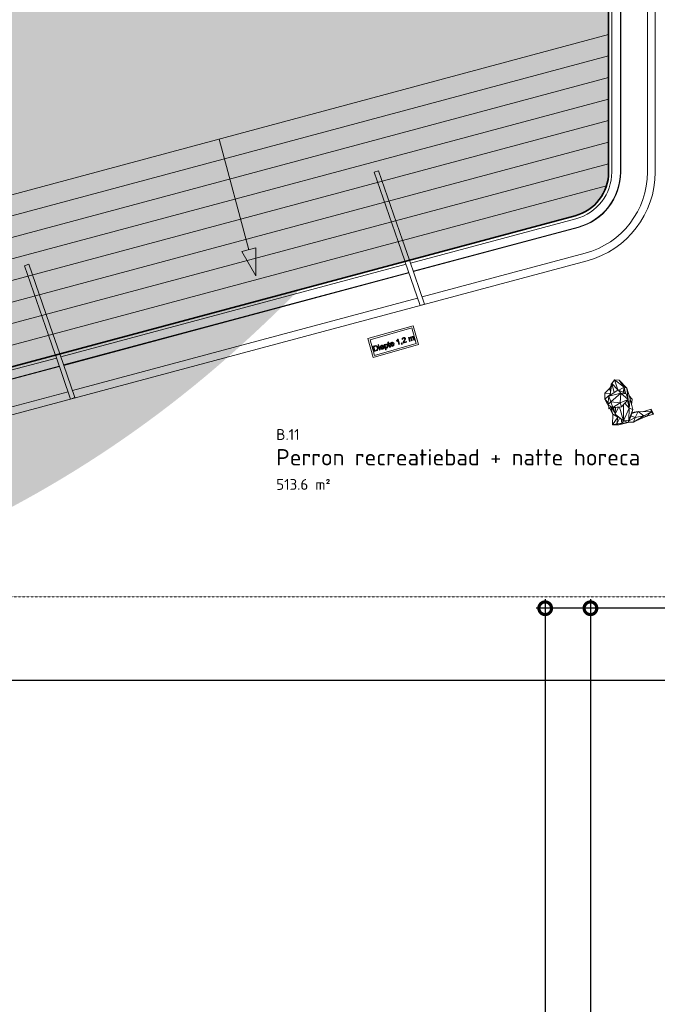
# Model space of a CAD drawing. Header units: millimetres. Extents: x 2016 to 102618, y -16590 to 68005.
# Tile 55 of 256: x 31507 to 38553, y 27797 to 38681. Entities that reach past the tile are written whole.
import ezdxf

# ---------------------------------------------------------------- set-up
doc = ezdxf.new("R2010")
doc.units = ezdxf.units.MM
doc.linetypes.add('dash 2_2', pattern=[4, 2, -2])
for name, color, linetype, lineweight in [('A-ANNO-DIMS', 211, 'Continuous', 9), ('A-AREA-IDEN', 2, 'Continuous', 9), ('A-DETL', 90, 'Continuous', 18), ('A-DETL-MBND', 5, 'Continuous', 13), ('A-FLOR', 192, 'Continuous', 13), ('A-FLOR-HRAL', 11, 'Continuous', 13), ('A-GENM', 13, 'Continuous', 13), ('A-WALL', 113, 'Continuous', 13), ('L-PLNT', 71, 'Continuous', 13), ('Q-SPCQ', 91, 'Continuous', 13), ('S-STRS', 31, 'Continuous', 13)]:
    doc.layers.add(name, color=color, linetype=linetype, lineweight=lineweight)
doc.layers.add('Water', color=131, linetype='Continuous')
doc.styles.add('ISOCPEUR_2', font='isocpeur.ttf', dxfattribs={"height": 180})
doc.styles.add('ISOCPEUR_4', font='isocpeur.ttf', dxfattribs={"height": 120})
doc.dimstyles.new('00_VCS_maatvoering_1_8', dxfattribs={"dimscale": 304.8, "dimtxt": 179.276612, "dimasz": 0.918635, "dimexe": 0.328084, "dimexo": 0.0625, "dimgap": 0.164042, "dimtad": 1, "dimdec": 0, "dimzin": 0, "dimdsep": 46, "dimtxsty": 'ISOCPEUR_2', "dimblk1": 'DOTSMALL', "dimblk2": 'DOTSMALL', "dimsah": 1, "dimcen": 0.09, "dimdle": 0.328084, "dimadec": 0, "dimazin": 0, "dimtfac": 1, "dimtdec": 4, "dimtix": 1, "dimtmove": 0, "dimatfit": 3, "dimfxl": 0.328084, "dimfxlon": 1, "dimtvp": 1, "dimtolj": 1, "dimtzin": 0, "dimarcsym": 2})

# ---------------------------------------------------------------- blocks, each defined once
blk = doc.blocks.new('Walls 3 - Walls 1-2041597-00 Begane grond')
at = {"layer": 'A-DETL-MBND'}
for p, q in [((36844, 42238), (36911, 42305)), ((36844, 42238), (37893, 41188)), ((36911, 42305), (36913, 42307)), ((37960, 41255), (36911, 42305)), ((38050, 40810), (38050, 36997)), ((38145, 36997), (38145, 40810)), ((37653, 36480), (35824, 35990)), ((35855, 35900), (37678, 36388)), ((35776, 35977), (31961, 34954)), ((31991, 34865), (35807, 35887)), ((31912, 34941), (29983, 34425)), ((30014, 34335), (31943, 34852))]:
    blk.add_line(p, q, dxfattribs=at)
for centre, radius, start, end in [((37515, 40810), 630, 360, 45), ((37515, 40810), 535, 0, 45), ((37515, 36997), 535, 285, 0), ((37515, 36997), 630, 285, 0)]:
    blk.add_arc(centre, radius, start, end, dxfattribs=at)
blk = doc.blocks.new('goot_rooster3 - goot_rooster-4104553-00 Begane grond')
at = {"layer": 'A-GENM'}
for p, q in [((37122, 42516), (38172, 41467)), ((37963, 41257), (36904, 42316)), ((37964, 41258), (36905, 42317)), ((38148, 36997), (38148, 40810)), ((38149, 36997), (38149, 40810)), ((38444, 40810), (38444, 36997)), ((35856, 35897), (37679, 36385)), ((35857, 35896), (37679, 36384)), ((37755, 36099), (35953, 35616)), ((31993, 34861), (35808, 35884)), ((31993, 34860), (35808, 35883)), ((35904, 35603), (32089, 34581)), ((30015, 34332), (31944, 34848)), ((30016, 34330), (31945, 34847)), ((32041, 34568), (30112, 34051))]:
    blk.add_line(p, q, dxfattribs=at)
for centre, radius, start, end in [((37515, 40810), 929, 0, 45), ((37515, 40810), 633, 360, 45), ((37515, 40810), 634, 360, 45), ((37515, 36997), 633, 285, 0), ((37515, 36997), 634, 285, 0), ((37515, 36997), 929, 285, 0)]:
    blk.add_arc(centre, radius, start, end, dxfattribs=at)
blk = doc.blocks.new('71_VCS_SE_borden_diepte 1_2 - 71_VCS_SE_borden_diepte 1_2-4241327-00 Begane grond')
at = {"layer": 'Q-SPCQ'}
for p, q in [((520, 520), (0, 520)), ((0, 520), (0, 303)), ((500, 500), (20, 500)), ((20, 500), (20, 320)), ((500, 320), (500, 500)), ((520, 303), (520, 520)), ((51, 423), (31, 423)), ((31, 423), (31, 363)), ((31, 363), (52, 363)), ((38, 371), (38, 416)), ((38, 416), (51, 416)), ((51, 371), (38, 371)), ((62, 423), (51, 423)), ((51, 416), (62, 415)), ((61, 372), (51, 371)), ((52, 363), (62, 364)), ((67, 375), (61, 372)), ((71, 418), (62, 423)), ((62, 415), (70, 408)), ((62, 364), (69, 367)), ((71, 382), (67, 375)), ((69, 367), (75, 373)), ((70, 408), (73, 394)), ((78, 408), (71, 418)), ((73, 394), (71, 382)), ((75, 373), (79, 381)), ((81, 394), (78, 408)), ((79, 381), (81, 394)), ((97, 423), (90, 423)), ((90, 423), (90, 416)), ((90, 416), (97, 416)), ((97, 407), (90, 407)), ((90, 407), (90, 363)), ((90, 363), (97, 363)), ((97, 416), (97, 423)), ((97, 363), (97, 407)), ((107, 395), (106, 385)), ((106, 385), (107, 375)), ((112, 402), (107, 395)), ((107, 375), (112, 368)), ((119, 407), (112, 402)), ((112, 368), (119, 364)), ((113, 390), (118, 398)), ((140, 390), (113, 390)), ((118, 373), (113, 383)), ((113, 383), (147, 383)), ((118, 398), (127, 401)), ((128, 370), (118, 373)), ((127, 408), (119, 407)), ((119, 364), (127, 362)), ((135, 407), (127, 408)), ((127, 401), (137, 397)), ((127, 362), (140, 366)), ((135, 371), (128, 370)), ((142, 402), (135, 407)), ((140, 376), (135, 371)), ((137, 397), (140, 390)), ((147, 375), (140, 376)), ((140, 366), (147, 375)), ((146, 395), (142, 402)), ((147, 385), (146, 395)), ((147, 383), (147, 385)), ((162, 407), (155, 407)), ((155, 407), (155, 346)), ((155, 346), (162, 346)), ((162, 400), (162, 407)), ((168, 406), (162, 400)), ((162, 385), (166, 397)), ((166, 373), (162, 385)), ((162, 346), (162, 369)), ((162, 369), (167, 364)), ((166, 397), (174, 401)), ((174, 370), (166, 373)), ((167, 364), (174, 362)), ((175, 408), (168, 406)), ((174, 401), (182, 397)), ((182, 374), (174, 370)), ((174, 362), (183, 365)), ((184, 405), (175, 408)), ((182, 397), (185, 386)), ((185, 386), (182, 374)), ((183, 365), (190, 373)), ((190, 397), (184, 405)), ((193, 386), (190, 397)), ((190, 373), (193, 386)), ((202, 407), (196, 407)), ((196, 407), (196, 400)), ((196, 400), (202, 400)), ((210, 423), (202, 418)), ((202, 418), (202, 407)), ((202, 400), (202, 375)), ((202, 375), (203, 367)), ((203, 367), (206, 363)), ((206, 363), (212, 362)), ((210, 407), (210, 423)), ((217, 407), (210, 407)), ((210, 376), (210, 400)), ((210, 400), (217, 400)), ((210, 372), (210, 376)), ((211, 370), (210, 372)), ((214, 370), (211, 370)), ((212, 362), (218, 363)), ((217, 369), (214, 370)), ((217, 400), (217, 407)), ((218, 363), (217, 369)), ((223, 395), (222, 385)), ((222, 385), (223, 375)), ((228, 402), (223, 395)), ((223, 375), (228, 368)), ((234, 407), (228, 402)), ((228, 368), (234, 364)), ((229, 390), (233, 398)), ((256, 390), (229, 390)), ((234, 373), (229, 383)), ((229, 383), (263, 383)), ((233, 398), (243, 401)), ((243, 408), (234, 407)), ((243, 370), (234, 373)), ((234, 364), (243, 362)), ((251, 407), (243, 408)), ((243, 401), (253, 397)), ((251, 371), (243, 370)), ((243, 362), (256, 366)), ((258, 402), (251, 407)), ((256, 376), (251, 371)), ((253, 397), (256, 390)), ((263, 375), (256, 376)), ((256, 366), (263, 375)), ((262, 395), (258, 402)), ((263, 385), (262, 395)), ((263, 383), (263, 385)), ((309, 415), (298, 408)), ((298, 408), (298, 401)), ((298, 401), (306, 405)), ((306, 405), (313, 410)), ((316, 423), (309, 415)), ((313, 410), (313, 363)), ((313, 363), (321, 363)), ((321, 423), (316, 423)), ((321, 363), (321, 423)), ((350, 371), (342, 371)), ((342, 371), (342, 363)), ((342, 363), (346, 363)), ((345, 357), (342, 354)), ((342, 354), (344, 351)), ((344, 351), (349, 355)), ((346, 363), (345, 357)), ((349, 355), (350, 363)), ((350, 363), (350, 371)), ((362, 368), (361, 363)), ((361, 363), (401, 363)), ((368, 419), (362, 406)), ((362, 406), (370, 406)), ((367, 376), (362, 368)), ((376, 385), (367, 376)), ((381, 423), (368, 419)), ((370, 406), (373, 413)), ((371, 371), (375, 375)), ((401, 371), (371, 371)), ((373, 413), (381, 416)), ((375, 375), (383, 382)), ((389, 398), (376, 385)), ((395, 419), (381, 423)), ((381, 416), (389, 413)), ((383, 382), (394, 392)), ((389, 413), (392, 406)), ((392, 406), (389, 398)), ((394, 392), (398, 400)), ((400, 407), (395, 419)), ((398, 400), (400, 407)), ((401, 363), (401, 371)), ((441, 407), (434, 407)), ((434, 407), (434, 363)), ((434, 363), (441, 363)), ((441, 400), (441, 407)), ((446, 406), (441, 400)), ((441, 386), (442, 394)), ((441, 363), (441, 386)), ((442, 394), (446, 399)), ((454, 408), (446, 406)), ((446, 399), (452, 401)), ((452, 401), (457, 398)), ((461, 406), (454, 408)), ((457, 398), (459, 391)), ((459, 391), (459, 363)), ((459, 363), (467, 363)), ((465, 400), (461, 406)), ((471, 406), (465, 400)), ((467, 388), (470, 398)), ((467, 363), (467, 388)), ((470, 398), (477, 401)), ((479, 408), (471, 406)), ((477, 401), (481, 400)), ((489, 405), (479, 408)), ((481, 400), (484, 397)), ((484, 397), (485, 390)), ((485, 390), (485, 363)), ((485, 363), (492, 363)), ((492, 394), (489, 405)), ((492, 363), (492, 394)), ((0, 303), (520, 303)), ((20, 320), (500, 320))]:
    blk.add_line(p, q, dxfattribs=at)
blk = doc.blocks.new('Railing - Railing-4379827-00 Begane grond')
at = {"layer": 'A-FLOR-HRAL'}
for p, q in [((31561, 35961), (31608, 35977)), ((31561, 35961), (31826, 35193)), ((31608, 35977), (31873, 35209)), ((31826, 35193), (31898, 34981)), ((31873, 35209), (31946, 34997)), ((31898, 34981), (31901, 34975)), ((31901, 34975), (32069, 34486)), ((31946, 34997), (31949, 34988)), ((31949, 34988), (32116, 34503)), ((32116, 34503), (32069, 34486))]:
    blk.add_line(p, q, dxfattribs=at)
blk = doc.blocks.new('Railing - Railing-4379832-00 Begane grond')
at = {"layer": 'A-FLOR-HRAL'}
for p, q in [((35425, 36996), (35472, 37012)), ((35472, 37012), (35737, 36244)), ((35425, 36996), (35689, 36228)), ((35737, 36244), (35809, 36033)), ((35689, 36228), (35762, 36016)), ((35809, 36033), (35813, 36023)), ((35762, 36016), (35764, 36010)), ((35764, 36010), (35932, 35522)), ((35813, 36023), (35980, 35538)), ((35980, 35538), (35932, 35522))]:
    blk.add_line(p, q, dxfattribs=at)
blk = doc.blocks.new('Enscape AssetDefinition - Darren Standing - Enscape AssetDefinition - Darren Standing-4811590-00 Begane grond')
at = {"layer": 'L-PLNT'}
for p, q in [((80, 385), (23, 361)), ((23, 361), (50, 264)), ((53, 359), (23, 361)), ((53, 359), (49, 216)), ((80, 385), (53, 359)), ((95, 277), (53, 359)), ((99, 312), (53, 359)), ((99, 312), (80, 385)), ((95, 277), (49, 216)), ((99, 312), (95, 277)), ((113, 182), (95, 277)), ((166, 162), (95, 277)), ((138, 215), (95, 277)), ((99, 312), (138, 215)), ((-212, 95), (-94, 128)), ((-212, 95), (7, 118)), ((-91, 150), (-129, 118)), ((-91, 150), (-117, 121)), ((-94, 128), (25, 157)), ((-94, 128), (7, 118)), ((-91, 150), (-27, 144)), ((-91, 150), (-28, 144)), ((-79, 98), (7, 118)), ((-46, 68), (7, 118)), ((-32, 144), (-21, 146)), ((7, 118), (25, 157)), ((7, 118), (141, 112)), ((7, 118), (148, 50)), ((25, 157), (100, 135)), ((25, 157), (141, 112)), ((49, 216), (58, 148)), ((69, 144), (49, 216)), ((113, 182), (49, 216)), ((94, 137), (113, 182)), ((100, 135), (167, 101)), ((100, 135), (141, 112)), ((154, 107), (113, 182)), ((166, 162), (113, 182)), ((166, 162), (138, 215)), ((141, 112), (148, 50)), ((167, 101), (141, 112)), ((166, 162), (162, 103)), ((167, 101), (166, 162)), ((-308, -35), (-304, 12)), ((-307, -40), (-226, 64)), ((-307, -40), (-304, 13)), ((-304, 13), (-212, 95)), ((-304, 13), (-226, 64)), ((-212, 95), (-226, 64)), ((-226, 64), (-156, 80)), ((-226, 64), (-166, 61)), ((-226, 64), (-170, 53)), ((-193, 6), (-226, 64)), ((-152, 88), (-197, -3)), ((-197, -3), (-158, 26)), ((-158, 26), (-89, 107)), ((-152, 88), (-158, 26)), ((-158, 26), (-52, 17)), ((-158, 26), (-66, -86)), ((-158, 26), (-129, -104)), ((-89, 107), (-152, 88)), ((-89, 107), (-7, 32)), ((-89, 107), (-52, 17)), ((-52, 17), (-66, -86)), ((-7, 32), (-52, 17)), ((-52, 17), (-1, -64)), ((-30, 54), (148, 50)), ((-7, 32), (-1, -41)), ((-1, -64), (-7, 32)), ((148, 50), (-5, 11)), ((71, -41), (148, 50)), ((179, -24), (115, 11)), ((174, 34), (128, 26)), ((167, 101), (148, 50)), ((174, 34), (148, 50)), ((191, -2), (167, 101)), ((167, 101), (174, 34)), ((179, -24), (174, 34)), ((191, -2), (174, 34)), ((-308, -35), (-307, -40)), ((-196, -4), (-307, -40)), ((-286, -57), (-307, -40)), ((-267, -71), (-307, -40)), ((-286, -57), (-267, -71)), ((-195, -7), (-267, -71)), ((-168, -46), (-267, -71)), ((-259, -76), (-267, -71)), ((-141, -90), (-267, -71)), ((-141, -90), (-259, -76)), ((-211, -98), (-250, -77)), ((-211, -98), (-210, -82)), ((-179, -85), (-211, -98)), ((-211, -98), (-163, -150)), ((-197, -3), (-129, -104)), ((-163, -150), (-158, -88)), ((-97, -149), (-146, -89)), ((-141, -90), (-140, -88)), ((-141, -90), (-139, -89)), ((-129, -104), (-66, -86)), ((-129, -104), (-34, -117)), ((73, -66), (-97, -149)), ((-66, -86), (-1, -64)), ((-66, -86), (-34, -117)), ((-1, -64), (-34, -117)), ((73, -66), (-19, -93)), ((51, -46), (-16, -88)), ((-14, -84), (28, -51)), ((71, -41), (-4, -2)), ((22, -53), (-3, -67)), ((71, -41), (-1, -35)), ((-1, -58), (71, -41)), ((-1, -64), (-1, -41)), ((9, -97), (11, -110)), ((10, -97), (11, -110)), ((73, -66), (105, -12)), ((188, -72), (73, -66)), ((105, -12), (85, -25)), ((105, -12), (89, -20)), ((102, -5), (105, -12)), ((188, -72), (105, -12)), ((179, -24), (105, -12)), ((191, -2), (179, -24)), ((188, -72), (179, -24)), ((191, -2), (188, -72)), ((-97, -149), (-163, -150)), ((-163, -150), (-111, -149)), ((-111, -149), (-97, -149)), ((-53, -114), (-97, -149)), ((11, -110), (-15, -109))]:
    blk.add_line(p, q, dxfattribs=at)
blk = doc.blocks.new('_DotSmall')
at = {"color": 0, "linetype": 'ByBlock', "const_width": 0.5}
blk.add_lwpolyline([(-0.0625, 0, 1), (0.0625, 0, 1)], format="xyb", close=True, dxfattribs=at)

msp = doc.modelspace()

# ---------------------------------------------------------------- hatches: boundary and pattern name
at = {"layer": 'S-STRS', "lineweight": 5}
h = msp.add_hatch(dxfattribs=at)
h.set_pattern_fill('FP_389', color=256, style=0, pattern_type=2)
h.set_pattern_definition([(180, (38014.99, 36996.54), (-2e-14, -125), []), (270, (38015, 36996.54), (250, 2e-14), [])])
h.paths.add_polyline_path([(37990.7, 36844.5), (37991.4, 36844.7), (37990.7, 36844.5)], flags=0)
at = {"layer": 'Water', "transparency": 33554509}
h = msp.add_hatch(color=256, dxfattribs=at)
h.paths.add_polyline_path([(26662.3, 34188.5), (27378.9, 35594.9), (27404.8, 35633.8), (27439, 35665.5), (27479.6, 35688.5), (27524.5, 35701.4), (27571.1, 35703.6), (29459.4, 35571.6), (29505.2, 35562.9), (29547.8, 35543.9), (29587.3, 35512.5), (29616.4, 35474.8), (29634.5, 35437.2), (29971.8, 34457.7), (37653.5, 36516.7), (37717.3, 36539.7), (37777.5, 36571), (37836.4, 36613.5), (37888.5, 36664.1), (37932.7, 36721.8), (37968.1, 36785.2), (37994, 36853.1), (38009.7, 36924.1), (38015, 36996.5), (38015, 40809.8), (38008.8, 40888), (37990.5, 40964.3), (37960.5, 41036.8), (37919.5, 41103.7), (37868.5, 41163.4), (35736.1, 43295.9), (35685.1, 43355.5), (35643.2, 43424.6), (35614.1, 43494.9), (35595.8, 43571.2), (35589.6, 43649.4), (35595.8, 43727.6), (35614.1, 43803.9), (35646.8, 43880.9), (35685.1, 43943.3), (36195.2, 44645.4), (36236.4, 44691.3), (36286.1, 44727.8), (36342.2, 44753.4), (36402.4, 44766.9), (36475.1, 44766.9), (36875, 44731.9), (36875, 49475), (36445, 49475.7), (36419.1, 49479.9), (36391.2, 49494.1), (36386.8, 49498.5), (36379.3, 49504.3), (36363.4, 49525), (36353.4, 49549.1), (36350, 49575), (36350, 49900), (36354.9, 49930.9), (36369.1, 49958.8), (36373.5, 49963.2), (36379.3, 49970.7), (36400, 49986.6), (36424.1, 49996.6), (36450, 50000), (39984.5, 50000), (39984.5, 57300), (34360, 57300), (34334.1, 57296.6), (34310, 57286.6), (34289.3, 57270.7), (34273.4, 57250), (34263.4, 57225.9), (34260, 57200), (34260, 55526.8), (34253.8, 55448.5), (34235.5, 55372.3), (34205.5, 55299.8), (34164.5, 55232.9), (34113.6, 55173.2), (33556.5, 54616.1), (33505.5, 54556.5), (33464.5, 54489.6), (33434.5, 54417.1), (33416.2, 54340.8), (33410, 54262.6), (33409.6, 46477.3), (33406.6, 46454.5), (33396, 46429.6), (33380.7, 46409.7), (33360, 46393.8), (33335.9, 46383.8), (33310, 46380.4), (32335, 46380.4), (32335, 44724.7), (32331.6, 44698.8), (32321.6, 44674.7), (32305.7, 44654), (32285, 44638.1), (32260.9, 44628.1), (32235, 44624.7), (27296.8, 44624.7), (27266.8, 44629.8), (27246.8, 44638.1), (27226.1, 44654), (27210.2, 44674.7), (27200.2, 44698.8), (27196.8, 44724.7), (27196.8, 50784.3), (27139.2, 50831), (26943.1, 50788.5), (26767.9, 50780.4), (26680.6, 50700), (25078, 50700), (25079.2, 50717.6), (24939.2, 50831), (24743.1, 50788.5), (24567.9, 50780.4), (24480.6, 50700), (24346.8, 50700), (24346.8, 50349.5), (24341.7, 50310.6), (24326.7, 50274.5), (24302.9, 50243.4), (24271.8, 50219.6), (24232.2, 50204.1), (24196.8, 50199.5), (20996.8, 50199.5), (20958, 50204.6), (20921.8, 50219.6), (20890.8, 50243.4), (20866.9, 50274.5), (20851.9, 50310.6), (20846.8, 50349.5), (20846.8, 51299.5), (13472.3, 51299.5), (13472.3, 49893), (14957.2, 49684.3), (15032.1, 49667.9), (15103.6, 49640.1), (15170.1, 49601.8), (15229.9, 49553.7), (15285.8, 49491.6), (15732, 48920.6), (15801.8, 48821.2), (15861.2, 48715.3), (15909.6, 48604), (15946.5, 48488.3), (15971.6, 48369.5), (15984.5, 48248.8), (15984.5, 48120.7), (15971.2, 47995.2), (15949.7, 47887.4), (15914, 47771.3), (15863.4, 47653.5), (15808.4, 47553), (15739.7, 47452.9), (15661.1, 47360.3), (15573.6, 47276.1), (14968.8, 46750.3), (14931.2, 46711.1), (14901.2, 46665.7), (14880, 46615.7), (14868.1, 46562.7), (14866, 46508.4), (14873.7, 46454.6), (15443.4, 44055.6), (15447, 43999.3), (15439.9, 43943.2), (15422.5, 43889.5), (15395.3, 43840.1), (15359.3, 43796.6), (15326.5, 43763.8), (15874.7, 43421.2), (15911.5, 43391.6), (15940.3, 43354.3), (15959.6, 43311.2), (15968.3, 43264.8), (16199.7, 39765.3), (16199.4, 39693.2), (16187.5, 39614), (16164.5, 39537.3), (16130.8, 39464.7), (16081.8, 39391.6), (16034.2, 39337.5), (15973.3, 39285.5), (15905.6, 39242.7), (15832.5, 39210), (14286.1, 38647.1), (14242.6, 38625), (14205.9, 38593), (14177.6, 38552.3), (14160.4, 38507.6), (14154.5, 38459.2), (14154.5, 38070.5), (14149.5, 38026), (14134.7, 37983.7), (14110.9, 37945.8), (14079.2, 37914.1), (14041.3, 37890.3), (13999, 37875.5), (13954.5, 37870.5), (13954.5, 36690.1), (13959, 36648), (13972.3, 36607.7), (13993.7, 36571.2), (14022.4, 36540), (14058.1, 36515), (14096, 36498.9), (21015.9, 34383.3), (21041.5, 34377.3), (21067.7, 34374.6), (26658.3, 34188.6)], flags=0)
h.paths.add_polyline_path([(24631.3, 42050), (21371.6, 42050), (21312.1, 42055.9), (21255, 42073.5), (21202.6, 42102.1), (21156.8, 42140.5), (21119.5, 42187.2), (21092.3, 42240.4), (21076.1, 42297.9), (20692.5, 44473.2), (20690.7, 44506.7), (20694.8, 44535.8), (20705.6, 44565.3), (20722.4, 44592), (21681.5, 45811.4), (21721.7, 45853.4), (21769.3, 45886.9), (21822.5, 45910.5), (21879.3, 45923.5), (21937.5, 45925.2), (21994.9, 45915.7), (24783.5, 45168.5), (24839.2, 45147.4), (24889.7, 45115.7), (24933, 45074.7), (24967.2, 45026), (24991.2, 44971.4), (25003.9, 44913.2), (25003.9, 44842.5), (24780.8, 42187.4), (24773.1, 42151.1), (24756.8, 42117.8), (24732.8, 42089.6), (24702.7, 42068), (24668.1, 42054.6)], flags=0)
h.paths.add_polyline_path([(24028.2, 50349.5), (24196.8, 50349.5), (24196.8, 50700), (23091.9, 50700.6), (23058, 50705.1), (23021.8, 50720.1), (22990.8, 50743.9), (22966.9, 50775), (22951.9, 50811.1), (22946.8, 50850), (22946.8, 51149.5), (20996.8, 51149.5), (20996.8, 50349.5), (23198.6, 50349.5)], flags=0)
h.paths.add_polyline_path([(23931, 50850), (27046.8, 50850), (27046.8, 51150), (23096.8, 51149.5), (23096.8, 50850), (23396.8, 50850)], flags=0)
h.paths.add_polyline_path([(37350, 52885), (36450, 52885), (36419.1, 52889.9), (36391.2, 52904.1), (36386.8, 52908.5), (36379.3, 52914.3), (36363.4, 52935), (36353.4, 52959.1), (36350, 52985), (36350, 53310), (36354.9, 53340.9), (36369.1, 53368.8), (36373.5, 53373.2), (36379.3, 53380.7), (36400, 53396.6), (36424.1, 53406.6), (36450, 53410), (37350, 53410), (37380.9, 53405.1), (37408.8, 53390.9), (37413.2, 53386.5), (37420.7, 53380.7), (37436.6, 53360), (37446.6, 53335.9), (37450, 53310), (37450, 52985), (37445.1, 52954.1), (37430.9, 52926.2), (37426.5, 52921.8), (37420.7, 52914.3), (37400, 52898.4), (37375.9, 52888.4)], flags=0)

# ---------------------------------------------------------------- linework, layer by layer
at = {"layer": 'A-DETL', "lineweight": 35}
for p, q in [((38015, 36996.5), (38015, 40809.8)), ((29971.8, 34457.7), (37644.4, 36513.6))]:
    msp.add_line(p, q, dxfattribs=at)
at = {"layer": 'A-DETL', "lineweight": 13}
for p, q in [((38015, 38517.8), (27567.9, 35711)), ((38015, 38279.7), (28229.3, 35657.6)), ((38015, 38041.6), (29353.2, 35720.6)), ((38015, 37803.4), (29558, 35537.4)), ((38015, 37565.3), (29671.5, 35329.7)), ((34040.4, 36138), (33712.4, 37361.8)), ((38015, 37327.2), (29746.6, 35111.7)), ((38015, 37089.1), (29821.7, 34893.7)), ((37990.7, 36844.5), (29896.7, 34675.7)), ((33962.7, 36117.2), (34117.3, 36158.6)), ((34117.3, 36158.6), (34117.3, 35849.5)), ((34117.3, 35849.5), (33962.7, 36117.2))]:
    msp.add_line(p, q, dxfattribs=at)
at = {"layer": 'A-DETL', "linetype": 'dash 2_2', "lineweight": 13}
msp.add_line((17173.7, 32300), (38800, 32300), dxfattribs=at)
at = {"layer": 'A-DETL', "lineweight": 35}
msp.add_arc((37515, 36996.5), 500, 285, 0, dxfattribs=at)
at = {"layer": 'A-DETL-MBND'}
for p, q in [((38015, 36996.5), (38015, 40809.8)), ((35812.8, 36022.8), (37644.4, 36513.6)), ((31949.1, 34987.5), (35764.4, 36009.8)), ((29971.8, 34457.7), (31900.7, 34974.6))]:
    msp.add_line(p, q, dxfattribs=at)
msp.add_arc((37515, 36996.5), 500, 285, 0, dxfattribs=at)
at = {"layer": 'A-FLOR'}
for p, q in [((38530, 40809.8), (38530, 36996.5)), ((37777.7, 36016.1), (30139.9, 33969.6))]:
    msp.add_line(p, q, dxfattribs=at)
msp.add_arc((37515, 36996.5), 1015, 285, 0, dxfattribs=at)
at = {"layer": 'S-STRS'}
for start, end in [(348.54927, 351.40529), (340.02794, 342.31636), (342.31636, 342.80935), (321.13466, 324.75024), (330.36573, 333.78312), (302.99728, 306.4659), (312.03666, 315.6651), (293.98917, 296.92562)]:
    msp.add_arc((37515, 36996.5), 500, start, end, dxfattribs=at)

# ---------------------------------------------------------------- block references
at = {"layer": 'A-FLOR-HRAL'}
for name in ['Railing - Railing-4379832-00 Begane grond', 'Railing - Railing-4379827-00 Begane grond']:
    msp.add_blockref(name, (0, 0), dxfattribs=at)
at = {"layer": 'A-GENM'}
msp.add_blockref('goot_rooster3 - goot_rooster-4104553-00 Begane grond', (0, 0), dxfattribs=at)
at = {"layer": 'A-WALL'}
msp.add_blockref('Walls 3 - Walls 1-2041597-00 Begane grond', (0, 0), dxfattribs=at)
at = {"layer": 'L-PLNT', "rotation": 270.9999999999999}
msp.add_blockref('Enscape AssetDefinition - Darren Standing - Enscape AssetDefinition - Darren Standing-4811590-00 Begane grond', (38125.1, 34393.4), dxfattribs=at)
at = {"layer": 'Q-SPCQ', "rotation": 15.99999999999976}
msp.add_blockref('71_VCS_SE_borden_diepte 1_2 - 71_VCS_SE_borden_diepte 1_2-4241327-00 Begane grond', (35496.7, 34655.4), dxfattribs=at)

# ---------------------------------------------------------------- texts
at = {"layer": 'A-AREA-IDEN', "attachment_point": 1}
for s, insert, char_height, width, style in [('B.11', (34341.7, 34155.4), 120, 312.658, 'ISOCPEUR_4'), ('Perron recreatiebad + natte horeca', (34341.7, 33933.9), 180, 4890.294, 'ISOCPEUR_2'), ('513.6 m²', (34341.7, 33603.7), 120, 745.569, 'ISOCPEUR_4')]:
    msp.add_mtext(s, dxfattribs=dict(at, insert=insert, char_height=char_height, width=width, style=style))

# ---------------------------------------------------------------- dimensions: what is measured, and where the dimension line sits
at = {"layer": 'A-ANNO-DIMS'}
for base, p1, p2, override in [((37313.9, -6150), (37413.9, 32175), (37413.9, -6150), {"dimpost": '<>', "dimfxl": 38325}), ((37813.9, 25175), (37913.9, 32175), (37913.9, 25175), {"dimpost": '<>', "dimfxl": 7000})]:
    msp.add_linear_dim(base=base, p1=p1, p2=p2, angle=90, dimstyle='00_VCS_maatvoering_1_8', override=override, dxfattribs=at).render()
msp.add_linear_dim(base=(38835, 31378.4), p1=(11530, 31478.4), p2=(38835, 31478.4), dimstyle='00_VCS_maatvoering_1_8', override={"dimpost": '<>', "dimfxl": 27305}, dxfattribs=at).render()

doc.saveas('drawing.dxf')
